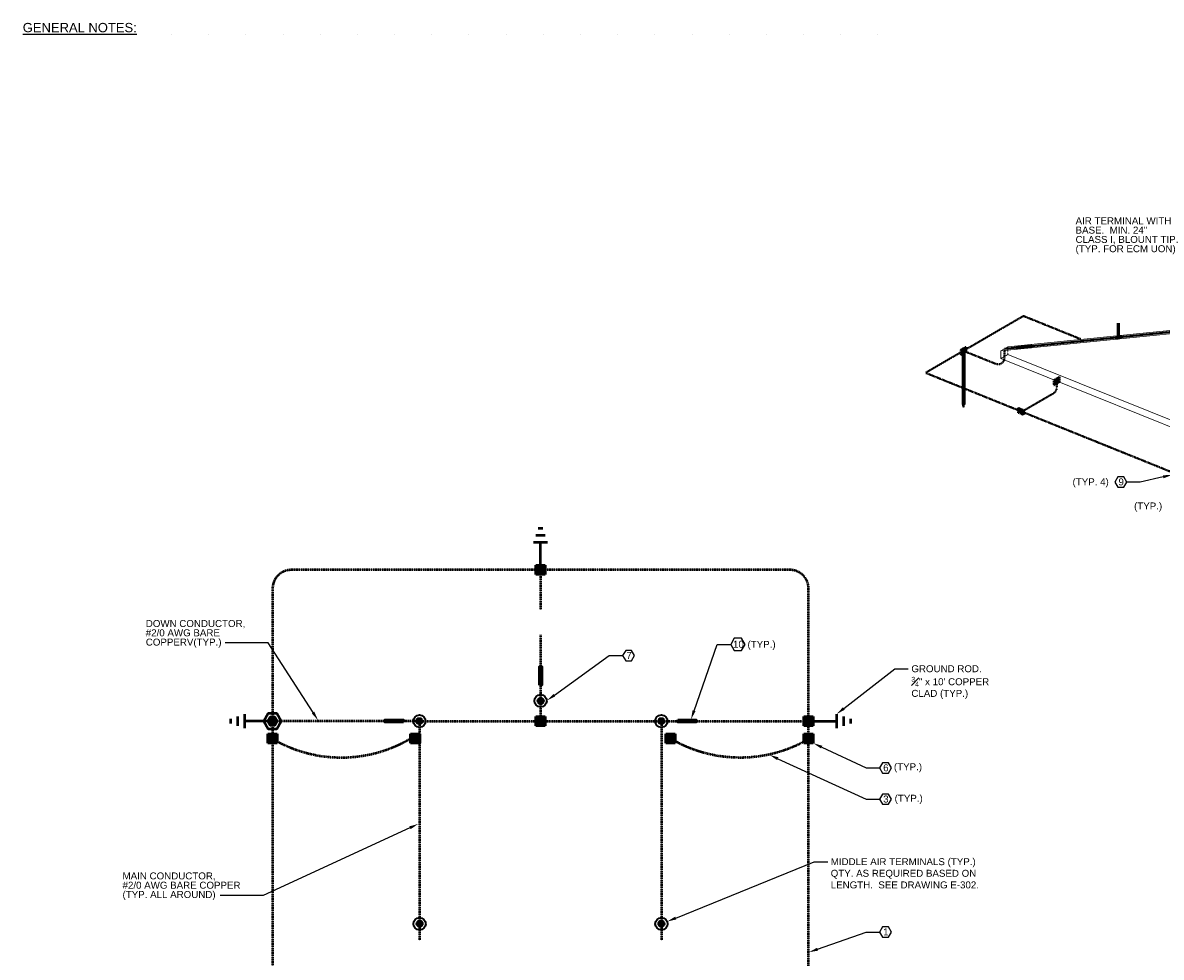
# Model space of a CAD drawing. Header units: inches. Extents: x 0 to 21849, y 0 to 20143.
# Tile 8 of 15: x 1856 to 3325, y 6255 to 7462. Entities that reach past the tile are written whole.
import ezdxf
from ezdxf import colors
from ezdxf.entities.mleader import LeaderData, LeaderLine
from ezdxf.math import Vec2, Vec3

# ---------------------------------------------------------------- set-up
doc = ezdxf.new("R2010")
doc.units = ezdxf.units.IN
doc.header["$MEASUREMENT"] = 0
doc.linetypes.add('DASHED2', pattern=[0.375, 0.25, -0.125])
doc.linetypes.add('HIDDEN2', pattern=[0.1875, 0.125, -0.0625])
for name, color, linetype, lineweight in [('E-GES-COND', 92, 'DASHED2', 50), ('E-GND-LPS', 3, 'Continuous', 35), ('E-ISO-BLDG', 131, 'Continuous', 9), ('E-LPS-COND', 3, 'DASHED2', 50), ('E-LPS-ISO', 7, 'DASHED2', 40), ('E-STD-TEXT', 7, 'Continuous', 25)]:
    doc.layers.add(name, color=color, linetype=linetype, lineweight=lineweight)
doc.styles.get("Standard").update_dxf_attribs({"font": 'arial.ttf'})

msp = doc.modelspace()

# ---------------------------------------------------------------- hatches: boundary and pattern name
at = {"layer": 'E-GES-COND', "linetype": 'Continuous'}
h = msp.add_hatch(color=0, dxfattribs=at)
h.dxf.hatch_style = 1
h.paths.add_polyline_path([(2518.2, 6749.6), (2530.2, 6749.6), (2530.2, 6761.6), (2518.2, 6761.6)])
at = {"layer": 'E-GES-COND'}
h = msp.add_hatch(color=0, dxfattribs=at)
h.dxf.hatch_style = 1
h.paths.add_polyline_path([(2175.2, 6565.5), (2172.2, 6560.3), (2175.2, 6555.1), (2181.2, 6555.1), (2184.2, 6560.3), (2181.2, 6565.5)])
h = msp.add_hatch(color=0, dxfattribs=at)
h.dxf.hatch_style = 1
h.paths.add_polyline_path([(2521.2, 6560.3), (2527.2, 6560.3, 1)])
h.paths.add_polyline_path([(2527.2, 6560.3), (2521.2, 6560.3, 1)])
at = {"layer": 'E-GES-COND', "linetype": 'Continuous'}
h = msp.add_hatch(color=0, dxfattribs=at)
h.dxf.hatch_style = 1
h.paths.add_polyline_path([(2876.2, 6554.3), (2876.2, 6566.3), (2864.2, 6566.3), (2864.2, 6554.3)])
h = msp.add_hatch(color=0, dxfattribs=at)
h.dxf.hatch_style = 1
h.paths.add_polyline_path([(2184.2, 6531.8), (2184.2, 6543.8), (2172.2, 6543.8), (2172.2, 6531.8)])
h = msp.add_hatch(color=0, dxfattribs=at)
h.dxf.hatch_style = 1
h.paths.add_polyline_path([(2368.2, 6531.8), (2368.2, 6543.8), (2356.2, 6543.8), (2356.2, 6531.8)])
h = msp.add_hatch(color=0, dxfattribs=at)
h.dxf.hatch_style = 1
h.paths.add_polyline_path([(2697.7, 6531.8), (2697.7, 6543.8), (2685.7, 6543.8), (2685.7, 6531.8)])
h = msp.add_hatch(color=0, dxfattribs=at)
h.dxf.hatch_style = 1
h.paths.add_polyline_path([(2876.2, 6531.8), (2876.2, 6543.8), (2864.2, 6543.8), (2864.2, 6531.8)])
at = {"layer": 'E-GND-LPS', "linetype": 'Continuous', "transparency": 33554687}
h = msp.add_hatch(color=0, dxfattribs=at)
h.dxf.hatch_style = 1
h.paths.add_polyline_path([(2528.2, 6586.5, 1), (2520.2, 6586.5, 1)])
h = msp.add_hatch(color=0, dxfattribs=at)
h.dxf.hatch_style = 1
h.paths.add_polyline_path([(2371.8, 6560.3, 1), (2363.8, 6560.3, 1)])
h = msp.add_hatch(color=0, dxfattribs=at)
h.dxf.hatch_style = 1
h.paths.add_polyline_path([(2684.1, 6560.3, 1), (2676.1, 6560.3, 1)])
h = msp.add_hatch(color=0, dxfattribs=at)
h.dxf.hatch_style = 1
h.paths.add_polyline_path([(2371.9, 6298.6, 1), (2363.9, 6298.6, 1)])
h = msp.add_hatch(color=0, dxfattribs=at)
h.dxf.hatch_style = 1
h.paths.add_polyline_path([(2684.2, 6298.6, 1), (2676.2, 6298.6, 1)])
at = {"layer": 'E-LPS-COND', "linetype": 'Continuous', "transparency": 33554687}
h = msp.add_hatch(color=0, dxfattribs=at)
h.dxf.hatch_style = 1
h.paths.add_polyline_path([(2525.7, 6630.9), (2522.7, 6630.9), (2522.7, 6618.9), (2525.7, 6618.9)])
h = msp.add_hatch(color=0, dxfattribs=at)
h.dxf.hatch_style = 1
h.paths.add_polyline_path([(2323.2, 6561.8), (2323.2, 6558.8), (2335.2, 6558.8), (2335.2, 6561.8)])
at = {"layer": 'E-LPS-COND', "linetype": 'Continuous'}
h = msp.add_hatch(color=0, dxfattribs=at)
h.dxf.hatch_style = 1
h.paths.add_polyline_path([(2530.2, 6554.3), (2530.2, 6566.3), (2518.2, 6566.3), (2518.2, 6554.3)])
at = {"layer": 'E-LPS-COND', "linetype": 'Continuous', "transparency": 33554687}
h = msp.add_hatch(color=0, dxfattribs=at)
h.dxf.hatch_style = 1
h.paths.add_polyline_path([(2725.2, 6561.8), (2713.2, 6561.8), (2713.2, 6558.8), (2725.2, 6558.8)])
at = {"layer": 'E-LPS-ISO', "linetype": 'Continuous', "transparency": 33554687}
h = msp.add_hatch(color=0, dxfattribs=at)
h.dxf.hatch_style = 1
edge = h.paths.add_edge_path()
edge.add_ellipse((3270.4, 7056.1), major_axis=(1.9, 0.48), ratio=0.336663, start_angle=85.1161, end_angle=156.2489)
edge.add_line((3268.6, 7056), (3269.5, 7056.1))
edge.add_ellipse((3270.4, 7056.1), major_axis=(0.951, 0.241), ratio=0.336663, start_angle=85.1161, end_angle=156.2489, ccw=False)
edge.add_line((3270.4, 7056.5), (3270.4, 7056.8))
edge = h.paths.add_edge_path()
edge.add_ellipse((3270.4, 7056.1), major_axis=(1.9, 0.48), ratio=0.336663, start_angle=336.2489, end_angle=445.1161)
edge.add_line((3270.4, 7056.8), (3270.4, 7056.5))
edge.add_ellipse((3270.4, 7056.1), major_axis=(0.951, 0.241), ratio=0.336663, start_angle=336.2489, end_angle=445.1161, ccw=False)
edge.add_line((3271.3, 7056.2), (3272.2, 7056.3))
edge = h.paths.add_edge_path()
edge.add_ellipse((3270.4, 7056.1), major_axis=(1.9, 0.48), ratio=0.336663, start_angle=156.2489, end_angle=336.2489)
edge.add_line((3272.2, 7056.3), (3271.3, 7056.2))
edge.add_ellipse((3270.4, 7056.1), major_axis=(0.951, 0.241), ratio=0.336663, start_angle=156.2489, end_angle=336.2489, ccw=False)
edge.add_line((3269.5, 7056.1), (3268.6, 7056))
at = {"layer": 'E-LPS-ISO'}
h = msp.add_hatch(color=0, dxfattribs=at)
h.dxf.hatch_style = 1
edge = h.paths.add_edge_path()
edge.add_ellipse((3270.4, 7056.1), major_axis=(0.951, 0.241), ratio=0.336663, start_angle=0, end_angle=360)
h = msp.add_hatch(color=0, dxfattribs=at)
h.dxf.hatch_style = 1
h.paths.add_polyline_path([(3073.6, 7037.5), (3073.6, 7043.9), (3066.5, 7039.8), (3066.5, 7033.3)])
at = {"layer": 'E-LPS-ISO', "linetype": 'Continuous', "transparency": 33554687}
h = msp.add_hatch(color=0, dxfattribs=at)
h.dxf.hatch_style = 1
h.paths.add_polyline_path([(3138.6, 7043.9), (3138.8, 7041.5), (3148.4, 7042.5), (3148.2, 7044.8)])
at = {"layer": 'E-LPS-ISO', "linetype": 'HIDDEN2'}
h = msp.add_hatch(color=0, dxfattribs=at)
h.dxf.hatch_style = 1
h.paths.add_polyline_path([(3070.4, 7038.6), (3069.6, 7038.6), (3069.6, 6969.1), (3070.4, 6969.1)])
at = {"layer": 'E-LPS-ISO'}
h = msp.add_hatch(color=0, dxfattribs=at)
h.dxf.hatch_style = 1
h.paths.add_polyline_path([(3193.9, 6998.4), (3193.9, 7004.9), (3186.9, 7000.8), (3186.9, 6994.3)])
at = {"layer": 'E-LPS-ISO', "linetype": 'HIDDEN2'}
h = msp.add_hatch(color=0, dxfattribs=at)
h.dxf.hatch_style = 1
h.paths.add_polyline_path([(3070, 6969.1), (3069.6, 6969.1), (3070, 6966)])
h.paths.add_polyline_path([(3070.4, 6969.1), (3070, 6969.1), (3070, 6966)])
at = {"layer": 'E-LPS-ISO'}
h = msp.add_hatch(color=0, dxfattribs=at)
h.dxf.hatch_style = 1
h.paths.add_polyline_path([(3140.5, 6964.9), (3140.5, 6958.8), (3148.1, 6961.8)])
h.paths.add_polyline_path([(3148.1, 6961.8), (3140.5, 6958.8), (3148.1, 6955.8)])

# ---------------------------------------------------------------- linework, layer by layer
at = {"layer": 'E-GES-COND', "color": 0, "linetype": 'Continuous'}
for p, q in [((2521.2, 6809.6), (2527.2, 6809.6)), ((2515.2, 6791.6), (2533.2, 6791.6)), ((2518.2, 6800.6), (2530.2, 6800.6)), ((2524.2, 6755.6), (2524.2, 6791.6)), ((2518.2, 6749.6), (2518.2, 6761.6)), ((2518.2, 6761.6), (2530.2, 6761.6)), ((2530.2, 6761.6), (2530.2, 6749.6)), ((2530.2, 6749.6), (2518.2, 6749.6)), ((2124.2, 6557.3), (2124.2, 6563.3)), ((2133.2, 6554.3), (2133.2, 6566.3)), ((2142.2, 6551.3), (2142.2, 6569.3)), ((2178.2, 6560.3), (2142.2, 6560.3)), ((2864.2, 6566.3), (2876.2, 6566.3)), ((2864.2, 6554.3), (2864.2, 6566.3)), ((2870.2, 6560.3), (2906.2, 6560.3)), ((2870.2, 6560.3), (2906.2, 6560.3)), ((2876.2, 6566.3), (2876.2, 6554.3)), ((2906.2, 6569.3), (2906.2, 6551.3)), ((2906.2, 6569.3), (2906.2, 6551.3)), ((2915.2, 6566.3), (2915.2, 6554.3)), ((2915.2, 6566.3), (2915.2, 6554.3)), ((2924.2, 6563.3), (2924.2, 6557.3)), ((2924.2, 6563.3), (2924.2, 6557.3)), ((2172.2, 6543.8), (2184.2, 6543.8)), ((2172.2, 6531.8), (2172.2, 6543.8)), ((2184.2, 6543.8), (2184.2, 6531.8)), ((2356.2, 6543.8), (2368.2, 6543.8)), ((2356.2, 6531.8), (2356.2, 6543.8)), ((2368.2, 6543.8), (2368.2, 6531.8)), ((2685.7, 6543.8), (2697.7, 6543.8)), ((2685.7, 6531.8), (2685.7, 6543.8)), ((2697.7, 6543.8), (2697.7, 6531.8)), ((2876.2, 6554.3), (2864.2, 6554.3)), ((2864.2, 6543.8), (2876.2, 6543.8)), ((2864.2, 6531.8), (2864.2, 6543.8)), ((2876.2, 6543.8), (2876.2, 6531.8)), ((2184.2, 6531.8), (2172.2, 6531.8)), ((2368.2, 6531.8), (2356.2, 6531.8)), ((2697.7, 6531.8), (2685.7, 6531.8)), ((2876.2, 6531.8), (2864.2, 6531.8))]:
    msp.add_line(p, q, dxfattribs=at)
at = {"layer": 'E-GES-COND', "color": 0}
for p, q in [((2846.2, 6755.6), (2202.2, 6755.6)), ((2178.2, 6731.6), (2178.2, 6109)), ((2870.2, 6109), (2870.2, 6731.6))]:
    msp.add_line(p, q, dxfattribs=at)
at = {"layer": 'E-GES-COND', "color": 0, "linetype": 'Continuous'}
for points in [[(2189.4, 6560.3), (2183.8, 6570), (2172.6, 6570), (2166.9, 6560.3), (2172.6, 6550.5), (2183.8, 6550.5)], [(2184.2, 6560.3), (2181.2, 6565.5), (2175.2, 6565.5), (2172.2, 6560.3), (2175.2, 6555.1), (2181.2, 6555.1)]]:
    msp.add_lwpolyline(points, close=True, dxfattribs=at)
at = {"layer": 'E-GES-COND', "color": 0}
for centre, start, end in [((2202.2, 6731.6), 90, 180), ((2846.2, 6731.6), 0, 90)]:
    msp.add_arc(centre, 24, start, end, dxfattribs=at)
at = {"layer": 'E-GND-LPS', "color": 0}
for centre, radius in [((2524.2, 6586.5), 8), ((2524.2, 6586.5), 4), ((2367.8, 6560.3), 8), ((2367.8, 6560.3), 4), ((2680.1, 6560.3), 8), ((2680.1, 6560.3), 4), ((2367.9, 6298.6), 8), ((2680.2, 6298.6), 8), ((2367.9, 6298.6), 4), ((2680.2, 6298.6), 4)]:
    msp.add_circle(centre, radius, dxfattribs=at)
at = {"layer": 'E-ISO-BLDG', "color": 0, "lineweight": 9}
for p, q in [((3410.3, 7072.6), (3127.5, 7043.8)), ((3409.6, 7068.1), (3118.4, 7038.5))]:
    msp.add_line(p, q, dxfattribs=at)
at = {"layer": 'E-ISO-BLDG', "color": 0, "linetype": 'Continuous'}
for p, q in [((3118.4, 7038.5), (3127.5, 7043.8)), ((3127.5, 7033.9), (3447.7, 6904.7))]:
    msp.add_line(p, q, dxfattribs=at)
at = {"layer": 'E-ISO-BLDG', "color": 0, "linetype": 'HIDDEN2'}
for p in [(3127.5, 7043.8), (3118.4, 7028.6)]:
    msp.add_line(p, (3127.5, 7033.9), dxfattribs=at)
at = {"layer": 'E-ISO-BLDG', "color": 0}
for p, q in [((3118.4, 7038.5), (3118.4, 7028.6)), ((3118.4, 7028.6), (3434.7, 6901))]:
    msp.add_line(p, q, dxfattribs=at)
at = {"layer": 'E-LPS-COND', "color": 0}
for p, q in [((2524.2, 6755.6), (2524.2, 6704)), ((2524.2, 6671.8), (2524.2, 6630.9)), ((2524.2, 6606.9), (2524.2, 6566.1)), ((2323.2, 6560.3), (2178.2, 6560.3)), ((2367.8, 6560.3), (2347.2, 6560.3)), ((2367.8, 6560.3), (2367.9, 6276.9)), ((2367.8, 6560.3), (2680.1, 6560.3)), ((2680.1, 6560.3), (2680.1, 6276.9)), ((2680.1, 6560.3), (2701.2, 6560.3)), ((2725.2, 6560.3), (2870.2, 6560.3))]:
    msp.add_line(p, q, dxfattribs=at)
at = {"layer": 'E-LPS-COND', "color": 0, "linetype": 'Continuous'}
for p, q in [((2522.7, 6618.9), (2525.7, 6618.9)), ((2335.2, 6558.8), (2335.2, 6561.8)), ((2518.2, 6566.3), (2530.2, 6566.3)), ((2518.2, 6554.3), (2518.2, 6566.3)), ((2530.2, 6566.3), (2530.2, 6554.3)), ((2713.2, 6561.8), (2713.2, 6558.8)), ((2530.2, 6554.3), (2518.2, 6554.3))]:
    msp.add_line(p, q, dxfattribs=at)
for points in [[(2522.7, 6606.9), (2522.7, 6630.9), (2525.7, 6630.9), (2525.7, 6606.9)], [(2347.2, 6558.8), (2323.2, 6558.8), (2323.2, 6561.8), (2347.2, 6561.8)], [(2701.2, 6561.8), (2725.2, 6561.8), (2725.2, 6558.8), (2701.2, 6558.8)]]:
    msp.add_lwpolyline(points, close=True, dxfattribs=at)
at = {"layer": 'E-LPS-COND', "color": 0}
for centre, radius, start, end in [((2266.9, 6688.5), 175.1, 239.5668, 300.6557), ((2781.6, 6690.1), 176.6, 239.582, 300.1177)]:
    msp.add_arc(centre, radius, start, end, dxfattribs=at)
at = {"layer": 'E-LPS-ISO', "color": 0}
for p, q in [((3021, 7010.2), (3147.5, 7083.6)), ((3147.5, 7083.6), (3222.3, 7053.4)), ((3073.6, 7043.9), (3066.5, 7039.8)), ((3073.6, 7043.9), (3066.5, 7033.3)), ((3066.5, 7039.8), (3066.5, 7033.3)), ((3066.5, 7039.8), (3073.6, 7037.5)), ((3073.6, 7043.9), (3073.6, 7037.5)), ((3122.9, 7041.1), (3122.9, 7031.3)), ((3066.5, 7033.3), (3073.6, 7037.5)), ((3069.6, 7038.6), (3070.4, 7038.6)), ((3070, 7038.6), (3111.9, 7021.7)), ((3122.9, 7031.3), (3122.9, 7029.2)), ((3021, 7010.2), (3964.9, 6629.3)), ((3193.9, 7004.9), (3186.9, 7000.8)), ((3193.9, 7004.9), (3186.9, 6994.3)), ((3186.9, 7000.8), (3186.9, 6994.3)), ((3186.9, 7000.8), (3193.9, 6998.4)), ((3186.9, 6994.3), (3193.9, 6998.4)), ((3190.4, 6999.6), (3190.4, 6990.7)), ((3193.9, 7004.9), (3193.9, 6998.4)), ((3145.4, 6960), (3186.4, 6983.7)), ((3069.6, 6969.1), (3070.4, 6969.1)), ((3069.6, 6969.1), (3070, 6966)), ((3070, 6966), (3070, 6969.1)), ((3070.4, 6969.1), (3070, 6966)), ((3140.5, 6964.9), (3148.1, 6961.8)), ((3140.5, 6964.9), (3140.5, 6958.8)), ((3140.5, 6964.9), (3148.1, 6961.8)), ((3148.1, 6961.8), (3140.5, 6958.8)), ((3148.1, 6955.8), (3140.5, 6958.8)), ((3144.7, 6963.2), (3144.7, 6957.1)), ((3148.1, 6961.8), (3148.1, 6955.8))]:
    msp.add_line(p, q, dxfattribs=at)
at = {"layer": 'E-LPS-ISO', "color": 0, "linetype": 'Continuous'}
for p, q in [((3157.8, 7044.7), (3410, 7070.4)), ((3122.9, 7041.1), (3139.7, 7042.8)), ((3148.4, 7042.5), (3148.2, 7044.8))]:
    msp.add_line(p, q, dxfattribs=at)
at = {"layer": 'E-LPS-ISO', "color": 0, "linetype": 'Continuous', "lineweight": 60}
for p, q in [((3270.4, 7056.1), (3270.4, 7074.2)), ((3069.6, 7038.6), (3069.6, 6969.1)), ((3070.4, 7038.6), (3070.4, 6969.1))]:
    msp.add_line(p, q, dxfattribs=at)
at = {"layer": 'E-LPS-ISO', "color": 0, "linetype": 'Continuous'}
msp.add_lwpolyline([(3158, 7043.4), (3138.8, 7041.5), (3138.6, 7043.9), (3157.7, 7045.8)], close=True, dxfattribs=at)
at = {"layer": 'E-LPS-ISO', "color": 0}
for centre, start in [((3114.9, 7029.2), 248.0263), ((3182.4, 6990.7), 300.1278)]:
    msp.add_arc(centre, 8, start, 0, dxfattribs=at)
at = {"layer": 'E-LPS-ISO', "color": 0, "linetype": 'Continuous'}
for major_axis in [(3.81, 0.97), (1.9, 0.48), (0.951, 0.241)]:
    msp.add_ellipse((3270.4, 7056.1), major_axis=major_axis, ratio=0.336663, dxfattribs=at)
at = {"layer": 'E-STD-TEXT', "color": 0}
for points in [[(3269.3, 6862.5), (3276.9, 6862.5), (3280.8, 6869.1), (3276.9, 6875.8), (3269.3, 6875.8), (3265.4, 6869.1)], [(2774.2, 6651.4), (2783.5, 6651.4), (2788.1, 6659.4), (2783.5, 6667.4), (2774.2, 6667.4), (2769.6, 6659.4)], [(2634, 6638.3), (2641.6, 6638.3), (2645.5, 6645), (2641.6, 6651.6), (2634, 6651.6), (2630.1, 6645)], [(2965.5, 6493.3), (2973.2, 6493.3), (2977, 6500), (2973.2, 6506.6), (2965.5, 6506.6), (2961.7, 6500)], [(2965.5, 6452.9), (2973.2, 6452.9), (2977, 6459.5), (2973.2, 6466.2), (2965.5, 6466.2), (2961.7, 6459.5)], [(2965.5, 6281.3), (2973.2, 6281.3), (2977, 6287.9), (2973.2, 6294.6), (2965.5, 6294.6), (2961.7, 6287.9)]]:
    msp.add_lwpolyline(points, close=True, dxfattribs=at)

# ---------------------------------------------------------------- texts
at = {"layer": 'E-STD-TEXT', "color": 0, "attachment_point": 1}
for s, width, heights, insert, char_height in [('{\\LGENERAL NOTES:^I^I^I^I^I^I^I^I^I^I^I^I^I^I^I^I^I^I^I^I^I    }', 1162.062, [13.7], (1855.7, 7462.1), 12), ('(TYP. 4)', 48.785, [0], (3210.9, 6873.9), 9), ('9', 11.17, [0], (3270.2, 6873.8), 9), ('(TYP.)', 9, [0], (3290.3, 6842.7), 9), ('10', 11.17, [0], (2772.6, 6664.1), 9), ('(TYP.)', 44.876, [0], (2791.3, 6664), 9), ('7', 11.17, [0], (2634.9, 6649.6), 9), ('6', 11.17, [0], (2966.4, 6504.6), 9), ('(TYP.)', 44.876, [0], (2980.3, 6505.9), 9), ('3', 11.17, [0], (2966.4, 6464.2), 9), ('(TYP.)', 44.876, [0], (2981.2, 6465.2), 9), ('1', 11.17, [0], (2966.4, 6292.6), 9)]:
    msp.add_mtext_dynamic_manual_height_columns(s, width=width, gutter_width=48, heights=heights, dxfattribs=dict(at, insert=insert, char_height=char_height))
at = {"layer": 'E-STD-TEXT', "color": 0, "char_height": 9, "attachment_point": 1, "line_spacing_factor": 0.8}
for s, width, heights, insert in [('\\A1;AIR TERMINAL WITH BASE.  MIN. 24" CLASS I, BLOUNT TIP.\\P(TYP. FOR ECM UON)', 135.933, [66.2], (3214.8, 7211)), ('\\A1;DOWN CONDUCTOR, \\P#2/0 AWG BARE COPPERV(TYP.)', 131.263, [43], (2014.5, 6690.9)), ('\\A1;\\pxsm1;GROUND ROD.\\P{\\H0.7x;\\S3#4;}" x 10\' COPPER CLAD (TYP.)', 103.635, [47.5], (3002.8, 6632.5)), ('\\A1;\\pxsm1;MIDDLE AIR TERMINALS (TYP.)\\PQTY. AS REQUIRED BASED ON LENGTH.  SEE DRAWING E-302.', 215.477, [73.1], (2898.7, 6383.3)), ('\\A1;MAIN CONDUCTOR, \\P#2/0 AWG BARE COPPER\\P(TYP. ALL AROUND) ', 160.057, [64.8], (1984.5, 6364.9))]:
    msp.add_mtext_dynamic_manual_height_columns(s, width=width, gutter_width=48, heights=heights, dxfattribs=dict(at, insert=insert))

# ---------------------------------------------------------------- leaders
at = {"layer": 'E-STD-TEXT', "color": 0}
ml = msp.add_multileader_mtext('Standard', dxfattribs=at)
ml.set_content('')
ml.set_leader_properties()
ml.build(insert=Vec2(0, 0))
ml.multileader.update_dxf_attribs({"dogleg_length": 0.36, "arrow_head_size": 12, "scale": 48})
ctx = ml.context
ctx.base_point, ctx.scale, ctx.char_height, ctx.arrow_head_size, ctx.landing_gap_size, ctx.plane_origin = Vec3(3272.1, 6869.1), 48, 8.64, 12, 4.32, Vec3(3182.5, 6820.1)
ctx.text_align_type = 2
notes = []
notes.append((ctx, [(1, (1, 1, 0), (3298.1, 6869.1), (-1, 0), 17.3, [(0, [(3339.7, 6878.5)], 0, [])])]))
ctx.mtext.insert, ctx.mtext.alignment, ctx.mtext.flow_direction = Vec3(3276.5, 6873.4), 3, 5
ml = msp.add_multileader_mtext('Standard', dxfattribs=at)
ml.set_content('')
ml.set_leader_properties()
ml.build(insert=Vec2(0, 0))
ml.multileader.update_dxf_attribs({"dogleg_length": 0.36, "arrow_head_size": 12, "scale": 48})
ctx = ml.context
ctx.base_point, ctx.scale, ctx.char_height, ctx.arrow_head_size, ctx.landing_gap_size, ctx.plane_origin = Vec3(2108.1, 6661.6), 48, 8.64, 12, 4.32, Vec3(1832.9, 6531.1)
ctx.text_align_type = 2
notes.append((ctx, [(1, (1, 1, 0), (2172.3, 6661.6), (-1, 0), 55.5, [(0, [(2236.9, 6561.4)], 0, [])])]))
ctx.mtext.insert, ctx.mtext.alignment, ctx.mtext.flow_direction = Vec3(2112.4, 6665.9), 3, 5
ml = msp.add_multileader_mtext('Standard', dxfattribs=at)
ml.set_content('')
ml.set_leader_properties()
ml.build(insert=Vec2(0, 0))
ml.multileader.update_dxf_attribs({"dogleg_length": 0.36, "arrow_head_size": 12, "scale": 48})
ctx = ml.context
ctx.base_point, ctx.scale, ctx.char_height, ctx.arrow_head_size, ctx.landing_gap_size, ctx.plane_origin = Vec3(2769.6, 6659.4), 48, 8.64, 12, 4.32, Vec3(2722.7, 6572.6)
notes.append((ctx, [(0, (1, 1, 0), (2752.3, 6659.4), (1, 0), 17.3, [(0, [(2718.3, 6562.4)], 0, [])])]))
ctx.mtext.insert, ctx.mtext.flow_direction = Vec3(2773.9, 6663.7), 5
ml = msp.add_multileader_mtext('Standard', dxfattribs=at)
ml.set_content('')
ml.set_leader_properties()
ml.build(insert=Vec2(0, 0))
ml.multileader.update_dxf_attribs({"dogleg_length": 0.36, "arrow_head_size": 12, "scale": 48})
ctx = ml.context
ctx.base_point, ctx.scale, ctx.char_height, ctx.arrow_head_size, ctx.landing_gap_size, ctx.plane_origin = Vec3(2630.1, 6645), 48, 8.64, 12, 4.32, Vec3(2539, 6618.9)
notes.append((ctx, [(0, (1, 1, 0), (2612.8, 6645), (1, 0), 17.3, [(0, [(2532.2, 6586.9)], 0, [])])]))
ctx.mtext.insert, ctx.mtext.flow_direction = Vec3(2634.4, 6649.3), 5
ml = msp.add_multileader_mtext('Standard', dxfattribs=at)
ml.set_content('')
ml.set_leader_properties()
ml.build(insert=Vec2(0, 0))
ml.multileader.update_dxf_attribs({"dogleg_length": 0.36, "arrow_head_size": 12, "scale": 48})
ctx = ml.context
ctx.base_point, ctx.scale, ctx.char_height, ctx.arrow_head_size, ctx.landing_gap_size, ctx.plane_origin = Vec3(2998.8, 6627.9), 48, 8.64, 12, 4.32, Vec3(2903.1, 6550.1)
notes.append((ctx, [(0, (1, 1, 0), (2981.5, 6627.9), (1, 0), 17.3, [(0, [(2906.2, 6569.3)], 0, [])])]))
ctx.mtext.insert, ctx.mtext.flow_direction = Vec3(3003.1, 6632.2), 5
ml = msp.add_multileader_mtext('Standard', dxfattribs=at)
ml.set_content('')
ml.set_leader_properties()
ml.build(insert=Vec2(0, 0))
ml.multileader.update_dxf_attribs({"dogleg_length": 0.36, "arrow_head_size": 12, "scale": 48})
ctx = ml.context
ctx.base_point, ctx.scale, ctx.char_height, ctx.arrow_head_size, ctx.landing_gap_size, ctx.plane_origin = Vec3(2961.7, 6500), 48, 8.64, 12, 4.32, Vec3(2870.5, 6473.9)
notes.append((ctx, [(0, (1, 1, 0), (2944.4, 6500), (1, 0), 17.3, [(0, [(2876.2, 6531.8)], 0, [])])]))
ctx.mtext.insert, ctx.mtext.flow_direction = Vec3(2966, 6504.3), 5
ml = msp.add_multileader_mtext('Standard', dxfattribs=at)
ml.set_content('')
ml.set_leader_properties()
ml.build(insert=Vec2(0, 0))
ml.multileader.update_dxf_attribs({"dogleg_length": 0.36, "arrow_head_size": 12, "scale": 48})
ctx = ml.context
ctx.base_point, ctx.scale, ctx.char_height, ctx.arrow_head_size, ctx.landing_gap_size, ctx.plane_origin = Vec3(2961.7, 6459.5), 48, 8.64, 12, 4.32, Vec3(2870.5, 6433.4)
notes.append((ctx, [(0, (1, 1, 0), (2944.4, 6459.5), (1, 0), 17.3, [(0, [(2819.5, 6516.8)], 0, [])])]))
ctx.mtext.insert, ctx.mtext.flow_direction = Vec3(2966, 6463.8), 5
ml = msp.add_multileader_mtext('Standard', dxfattribs=at)
ml.set_content('')
ml.set_leader_properties()
ml.build(insert=Vec2(0, 0))
ml.multileader.update_dxf_attribs({"dogleg_length": 0.36, "arrow_head_size": 12, "scale": 48})
ctx = ml.context
ctx.base_point, ctx.scale, ctx.char_height, ctx.arrow_head_size, ctx.landing_gap_size, ctx.plane_origin = Vec3(2101.8, 6335.3), 48, 8.64, 12, 4.32, Vec3(1832.9, 6239.7)
ctx.text_align_type = 2
notes.append((ctx, [(1, (1, 1, 0), (2165.9, 6335.3), (-1, 0), 55.5, [(0, [(2366.4, 6427.6)], 0, [])])]))
ctx.mtext.insert, ctx.mtext.alignment, ctx.mtext.flow_direction = Vec3(2106.1, 6339.6), 3, 5
ml = msp.add_multileader_mtext('Standard', dxfattribs=at)
ml.set_content('')
ml.set_leader_properties()
ml.build(insert=Vec2(0, 0))
ml.multileader.update_dxf_attribs({"dogleg_length": 0.36, "arrow_head_size": 12, "scale": 48})
ctx = ml.context
ctx.base_point, ctx.scale, ctx.char_height, ctx.arrow_head_size, ctx.landing_gap_size, ctx.plane_origin = Vec3(2894.8, 6378.8), 48, 8.64, 12, 4.32, Vec3(2799, 6300.9)
notes.append((ctx, [(0, (1, 1, 0), (2877.5, 6378.8), (1, 0), 17.3, [(0, [(2687.6, 6301.5)], 0, [])])]))
ctx.mtext.insert, ctx.mtext.flow_direction = Vec3(2899.1, 6383.1), 5
ml = msp.add_multileader_mtext('Standard', dxfattribs=at)
ml.set_content('')
ml.set_leader_properties()
ml.build(insert=Vec2(0, 0))
ml.multileader.update_dxf_attribs({"dogleg_length": 0.36, "arrow_head_size": 12, "scale": 48})
ctx = ml.context
ctx.base_point, ctx.scale, ctx.char_height, ctx.arrow_head_size, ctx.landing_gap_size, ctx.plane_origin = Vec3(2961.7, 6287.9), 48, 8.64, 12, 4.32, Vec3(2870.5, 6261.8)
notes.append((ctx, [(0, (1, 1, 0), (2944.4, 6287.9), (1, 0), 17.3, [(0, [(2870.5, 6261.8)], 0, [])])]))
ctx.mtext.insert, ctx.mtext.flow_direction = Vec3(2966, 6292.2), 5
for ctx, leaders in notes:
    for number, flags, end, landing, length, lines in leaders:
        leader = LeaderData()
        leader.index, (leader.has_last_leader_line, leader.has_dogleg_vector, leader.attachment_direction) = number, flags
        leader.last_leader_point, leader.dogleg_vector, leader.dogleg_length = Vec3(end), Vec3(landing), length
        for number, points, colour, breaks in lines:
            line = LeaderLine()
            line.index, line.vertices, line.color, line.breaks = number, Vec3.list(points), colors.encode_raw_color(colour), breaks
            leader.lines.append(line)
        ctx.leaders.append(leader)

doc.saveas('drawing.dxf')
